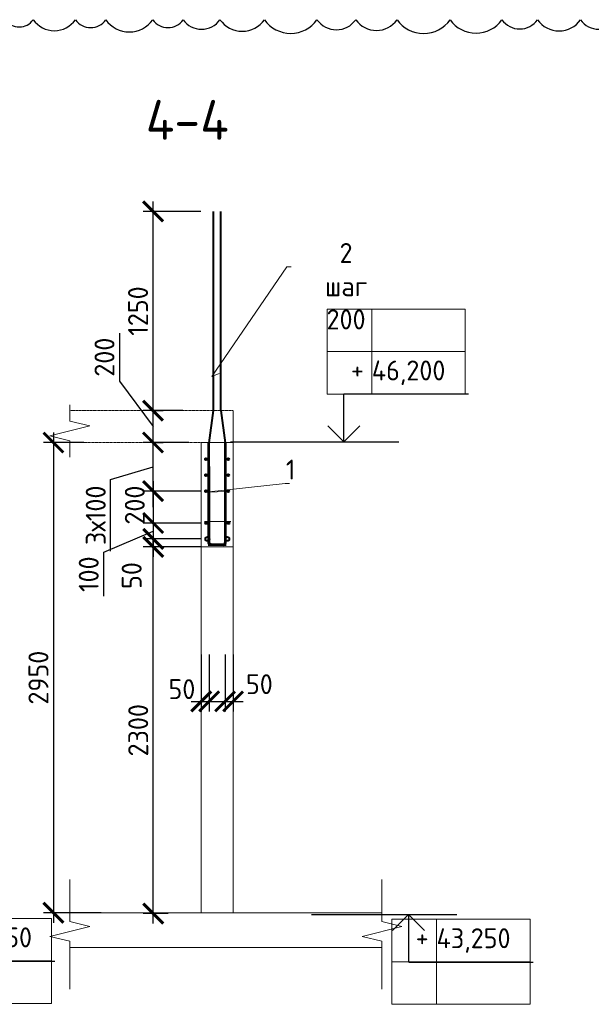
# Model space of a CAD drawing. Header units: millimetres. Extents: x 247266 to 730847, y -636031 to 10052.
# Tile 96 of 196: x 550960 to 558132, y -326550 to -314195. Entities that reach past the tile are written whole.
import ezdxf
from ezdxf import colors
from ezdxf.entities.mleader import LeaderData, LeaderLine
from ezdxf.math import Vec2, Vec3

# ---------------------------------------------------------------- set-up
doc = ezdxf.new("R2010")
doc.units = ezdxf.units.MM
doc.linetypes.add('01 Штриховая _4 мм_', pattern=[6, 3.5, -2.5])
for name, color, linetype, lineweight in [('AF_Perekritie', 7, 'Continuous', 18), ('AF_Stena', 7, 'Continuous', 18), ('KR_Fundament', 7, 'Continuous', 18), ('RAZMER', 7, 'Continuous', 15), ('Арм_хомуты', 7, 'Continuous', 18), ('Арм_шпильки', 7, 'Continuous', 18), ('Армирование', 7, 'Continuous', 40), ('АрмСтер', 7, 'Continuous', 50), ('АС-Таблицы', 7, 'Continuous', 20), ('отметки', 7, 'Continuous', 18), ('подоснова', 7, 'Continuous', 5)]:
    doc.layers.add(name, color=color, linetype=linetype, lineweight=lineweight)
doc.layers.add('Исправления', color=1, linetype='Continuous')
doc.layers.add('РАЗМЕРЫ', color=7, linetype='Continuous')
doc.styles.add('GOST 2.304', font='CS_Gost2304.shx')
doc.styles.add('GOST-2.304_Type-B', font='GOST_Common.ttf')
doc.styles.add('ГОСТ', font='GOST_Common.ttf')
doc.dimstyles.new('мой 25', dxfattribs={"dimscale": 100, "dimtxt": 2.5, "dimasz": 2.5, "dimexe": 1.25, "dimexo": 0.625, "dimtad": 1, "dimdec": 0, "dimlfac": 0.5, "dimtxsty": 'GOST-2.304_Type-B', "dimblk": 'ARCHTICK', "dimcen": 2.5, "dimdle": 1.25, "dimaunit": 1, "dimadec": 1, "dimazin": 2, "dimtfac": 1, "dimtdec": 0, "dimtmove": 1, "dimatfit": 3, "dimfxl": 6, "dimfxlon": 1, "dimtfill": 1, "dimlwd": -1, "dimlwe": -1, "dimarcsym": 0})
doc.dimstyles.new('СПДС', dxfattribs={"dimscale": 100, "dimtxt": 2.5, "dimasz": 2.5, "dimexe": 1.25, "dimexo": 0, "dimtad": 1, "dimdec": 0, "dimtxsty": 'GOST-2.304_Type-B', "dimblk": 'ARCHTICK', "dimcen": 2.5, "dimdle": 2, "dimadec": 0, "dimazin": 2, "dimtfac": 0.75, "dimtdec": 0, "dimtmove": 1, "dimatfit": 3, "dimfxl": 1, "dimtolj": 1, "dimarcsym": 1})

# ---------------------------------------------------------------- blocks, each defined once
blk = doc.blocks.new('_None')
blk = doc.blocks.new('_ArchTick')
at = {"color": 0, "linetype": 'ByBlock', "const_width": 0.15}
blk.add_lwpolyline([(-0.5, -0.5), (0.5, 0.5)], dxfattribs=at)
blk = doc.blocks.new('*D1093')
at = {"layer": 'DEFPOINTS', "color": 0, "ltscale": 100}
for p in [(552596, -319101), (552633, -319101), (552596, -319501)]:
    blk.add_point(p, dxfattribs=at)
at = {"layer": 'РАЗМЕРЫ', "color": 0, "linetype": 'Continuous'}
for p, q in [((552211, -318130), (552211, -318731)), ((552211, -318731), (552633, -319301)), ((552633, -319626), (552633, -318976)), ((552658, -319101), (552758, -319101)), ((552658, -319501), (552758, -319501))]:
    blk.add_line(p, q, dxfattribs=at)
at = {"layer": 'РАЗМЕРЫ', "color": 0, "ltscale": 100, "xscale": 250, "yscale": 250, "zscale": 250}
for p, rotation in [((552633, -319101), 90), ((552633, -319501), 270)]:
    blk.add_blockref('_ArchTick', p, dxfattribs=dict(at, rotation=rotation))
at = {"layer": 'РАЗМЕРЫ', "color": 0, "lineweight": 0, "ltscale": 100, "insert": (552024, -318430), "char_height": 250, "attachment_point": 5, "rotation": 90, "style": 'GOST-2.304_Type-B', "bg_fill": 3, "box_fill_scale": 1.1, "bg_fill_color": 256, "bg_fill_true_color": 13158600, "bg_fill_transparency": 0}
blk.add_mtext('200', dxfattribs=at)
blk = doc.blocks.new('*D1094')
at = {"layer": 'DEFPOINTS', "color": 0, "ltscale": 100}
for p in [(553237, -322098), (553337, -322098), (553337, -322749)]:
    blk.add_point(p, dxfattribs=at)
at = {"layer": 'РАЗМЕРЫ', "color": 0, "linetype": 'Continuous'}
for p, q in [((553237, -322161), (553237, -322874)), ((553337, -322161), (553337, -322874)), ((553112, -322749), (553462, -322749))]:
    blk.add_line(p, q, dxfattribs=at)
at = {"layer": 'РАЗМЕРЫ', "color": 0, "ltscale": 100, "xscale": 250, "yscale": 250, "zscale": 250}
blk.add_blockref('_ArchTick', (553237, -322749), dxfattribs=at)
at = {"layer": 'РАЗМЕРЫ', "color": 0, "ltscale": 100, "xscale": 250, "yscale": 250, "zscale": 250, "rotation": 180}
blk.add_blockref('_ArchTick', (553337, -322749), dxfattribs=at)
at = {"layer": 'РАЗМЕРЫ', "color": 0, "lineweight": 0, "ltscale": 100, "insert": (552995, -322595), "char_height": 250, "attachment_point": 5, "style": 'GOST-2.304_Type-B', "bg_fill": 3, "box_fill_scale": 1.1, "bg_fill_color": 256, "bg_fill_true_color": 13158600, "bg_fill_transparency": 0}
blk.add_mtext('50', dxfattribs=at)
blk = doc.blocks.new('*D1095')
at = {"layer": 'DEFPOINTS', "color": 0, "ltscale": 100}
for p in [(553537, -322098), (553637, -322098), (553637, -322749)]:
    blk.add_point(p, dxfattribs=at)
at = {"layer": 'РАЗМЕРЫ', "color": 0, "linetype": 'Continuous'}
for p, q in [((553537, -322161), (553537, -322874)), ((553637, -322161), (553637, -322874)), ((553412, -322749), (553762, -322749))]:
    blk.add_line(p, q, dxfattribs=at)
at = {"layer": 'РАЗМЕРЫ', "color": 0, "ltscale": 100, "xscale": 250, "yscale": 250, "zscale": 250}
blk.add_blockref('_ArchTick', (553537, -322749), dxfattribs=at)
at = {"layer": 'РАЗМЕРЫ', "color": 0, "ltscale": 100, "xscale": 250, "yscale": 250, "zscale": 250, "rotation": 180}
blk.add_blockref('_ArchTick', (553637, -322749), dxfattribs=at)
at = {"layer": 'РАЗМЕРЫ', "color": 0, "lineweight": 0, "ltscale": 100, "insert": (553967, -322533), "char_height": 250, "attachment_point": 5, "style": 'GOST-2.304_Type-B', "bg_fill": 3, "box_fill_scale": 1.1, "bg_fill_color": 256, "bg_fill_true_color": 13158600, "bg_fill_transparency": 0}
blk.add_mtext('50', dxfattribs=at)
blk = doc.blocks.new('*D1096')
at = {"layer": 'DEFPOINTS', "color": 0, "ltscale": 100}
for p in [(551828, -319501), (551383, -325401), (553702, -325401)]:
    blk.add_point(p, dxfattribs=at)
at = {"layer": 'РАЗМЕРЫ', "color": 0, "linetype": 'Continuous'}
for p, q in [((551383, -319376), (551383, -325526)), ((551766, -319501), (551258, -319501)), ((551983, -325401), (551258, -325401))]:
    blk.add_line(p, q, dxfattribs=at)
at = {"layer": 'РАЗМЕРЫ', "color": 0, "ltscale": 100, "xscale": 250, "yscale": 250, "zscale": 250}
for p, rotation in [((551383, -319501), 90), ((551383, -325401), 270)]:
    blk.add_blockref('_ArchTick', p, dxfattribs=dict(at, rotation=rotation))
at = {"layer": 'РАЗМЕРЫ', "color": 0, "lineweight": 0, "ltscale": 100, "insert": (551195, -322451), "char_height": 250, "attachment_point": 5, "rotation": 90, "style": 'GOST-2.304_Type-B', "bg_fill": 3, "box_fill_scale": 1.1, "bg_fill_color": 256, "bg_fill_true_color": 13158600, "bg_fill_transparency": 0}
blk.add_mtext('2950', dxfattribs=at)
blk = doc.blocks.new('*D1097')
at = {"layer": 'DEFPOINTS', "color": 0, "ltscale": 100}
for p in [(552596, -319101), (552633, -319101), (552596, -319501)]:
    blk.add_point(p, dxfattribs=at)
at = {"layer": 'РАЗМЕРЫ', "color": 0, "linetype": 'Continuous'}
for p, q in [((552211, -318130), (552211, -318731)), ((552211, -318731), (552633, -319301)), ((552633, -319626), (552633, -318976)), ((552658, -319101), (552758, -319101)), ((552658, -319501), (552758, -319501))]:
    blk.add_line(p, q, dxfattribs=at)
at = {"layer": 'РАЗМЕРЫ', "color": 0, "ltscale": 100, "xscale": 250, "yscale": 250, "zscale": 250}
for p, rotation in [((552633, -319101), 90), ((552633, -319501), 270)]:
    blk.add_blockref('_ArchTick', p, dxfattribs=dict(at, rotation=rotation))
at = {"layer": 'РАЗМЕРЫ', "color": 0, "lineweight": 0, "ltscale": 100, "insert": (552024, -318430), "char_height": 250, "attachment_point": 5, "rotation": 90, "style": 'GOST-2.304_Type-B', "bg_fill": 3, "box_fill_scale": 1.1, "bg_fill_color": 256, "bg_fill_true_color": 13158600, "bg_fill_transparency": 0}
blk.add_mtext('200', dxfattribs=at)
blk = doc.blocks.new('*D1098')
at = {"layer": 'DEFPOINTS', "color": 0, "ltscale": 100}
for p in [(552633, -316601), (553875, -316601), (553071, -319101)]:
    blk.add_point(p, dxfattribs=at)
at = {"layer": 'РАЗМЕРЫ', "color": 0, "linetype": 'Continuous'}
for p, q in [((552633, -319226), (552633, -316476)), ((553233, -316601), (552508, -316601)), ((553008, -319101), (552508, -319101))]:
    blk.add_line(p, q, dxfattribs=at)
at = {"layer": 'РАЗМЕРЫ', "color": 0, "ltscale": 100, "xscale": 250, "yscale": 250, "zscale": 250}
for p, rotation in [((552633, -316601), 90), ((552633, -319101), 270)]:
    blk.add_blockref('_ArchTick', p, dxfattribs=dict(at, rotation=rotation))
at = {"layer": 'РАЗМЕРЫ', "color": 0, "lineweight": 0, "ltscale": 100, "insert": (552445, -317851), "char_height": 250, "attachment_point": 5, "rotation": 90, "style": 'GOST-2.304_Type-B', "bg_fill": 3, "box_fill_scale": 1.1, "bg_fill_color": 256, "bg_fill_true_color": 13158600, "bg_fill_transparency": 0}
blk.add_mtext('1250', dxfattribs=at)
blk = doc.blocks.new('*U1024')
at = {"color": 0, "linetype": 'ByBlock', "lineweight": -2}
for p, q in [((-109, 25), (-105, 1277)), ((-95, 1277), (-105, 1277)), ((-99, 25), (-95, 1277)), ((99, 25), (104, 1276)), ((104, 1276), (114, 1276)), ((109, 25), (114, 1276)), ((-108, 16), (-109, 25)), ((-104, 8), (-108, 16)), ((-99, 1), (-104, 8)), ((-98, 19), (-99, 25)), ((-92, -5), (-99, 1)), ((-96, 13), (-98, 19)), ((-92, 8), (-96, 13)), ((-87, 4), (-92, 8)), ((-81, 1), (-87, 4)), ((-74, 0), (-81, 1)), ((-74, 0), (74, 0)), ((74, 0), (81, 1)), ((81, 1), (87, 3)), ((87, 3), (92, 7)), ((92, 7), (96, 12)), ((96, 12), (98, 18)), ((98, 18), (99, 25)), ((99, 0), (105, 7)), ((105, 7), (108, 16)), ((108, 16), (109, 25)), ((-83, -9), (-92, -5)), ((-74, -10), (-83, -9)), ((74, -10), (-74, -10)), ((74, -10), (83, -9)), ((83, -9), (92, -6)), ((92, -6), (99, 0))]:
    blk.add_line(p, q, dxfattribs=at)
at = {"style": 'GOST 2.304', "oblique": 15, "flags": 9}
for tag, p in [('ПОЗИЦИЯ', (1066, -185)), ('ДИАМЕТР', (1066, -189)), ('КЛАСС', (1066, -194)), ('ДЛИНА', (1067, -199)), ('МАССА', (1067, -204))]:
    blk.add_attdef(tag, p, '', height=2.5, dxfattribs=at)
blk = doc.blocks.new('*D1241')
at = {"layer": 'DEFPOINTS', "color": 0, "ltscale": 100}
for p in [(553297, -320111), (552635, -320511), (553300, -320511)]:
    blk.add_point(p, dxfattribs=at)
at = {"layer": 'РАЗМЕРЫ', "color": 0, "linetype": 'Continuous'}
for p, q in [((552635, -319986), (552635, -320636)), ((553235, -320111), (552510, -320111)), ((553235, -320511), (552510, -320511))]:
    blk.add_line(p, q, dxfattribs=at)
at = {"layer": 'РАЗМЕРЫ', "color": 0, "ltscale": 100, "xscale": 250, "yscale": 250, "zscale": 250}
for p, rotation in [((552635, -320111), 90), ((552635, -320511), 270)]:
    blk.add_blockref('_ArchTick', p, dxfattribs=dict(at, rotation=rotation))
at = {"layer": 'РАЗМЕРЫ', "color": 0, "lineweight": 0, "ltscale": 100, "insert": (552404, -320286), "char_height": 250, "attachment_point": 5, "rotation": 90, "style": 'GOST-2.304_Type-B', "bg_fill": 3, "box_fill_scale": 1.1, "bg_fill_color": 256, "bg_fill_true_color": 13158600, "bg_fill_transparency": 0}
blk.add_mtext('200', dxfattribs=at)
blk = doc.blocks.new('*D1242')
at = {"layer": 'DEFPOINTS', "color": 0, "ltscale": 100}
for p in [(553300, -320511), (552635, -320711), (553315, -320711)]:
    blk.add_point(p, dxfattribs=at)
at = {"layer": 'РАЗМЕРЫ', "color": 0, "linetype": 'Continuous'}
for p, q in [((552635, -320386), (552635, -320836)), ((553235, -320511), (552510, -320511)), ((552014, -320877), (552635, -320611)), ((553235, -320711), (552510, -320711)), ((552014, -321428), (552014, -320877))]:
    blk.add_line(p, q, dxfattribs=at)
at = {"layer": 'РАЗМЕРЫ', "color": 0, "ltscale": 100, "xscale": 250, "yscale": 250, "zscale": 250}
for p, rotation in [((552635, -320511), 90), ((552635, -320711), 270)]:
    blk.add_blockref('_ArchTick', p, dxfattribs=dict(at, rotation=rotation))
at = {"layer": 'РАЗМЕРЫ', "color": 0, "lineweight": 0, "ltscale": 100, "insert": (551826, -321153), "char_height": 250, "attachment_point": 5, "rotation": 90, "style": 'GOST-2.304_Type-B', "bg_fill": 3, "box_fill_scale": 1.1, "bg_fill_color": 256, "bg_fill_true_color": 13158600, "bg_fill_transparency": 0}
blk.add_mtext('100', dxfattribs=at)
blk = doc.blocks.new('*D1243')
at = {"layer": 'DEFPOINTS', "color": 0, "ltscale": 100}
for p in [(553315, -320711), (552635, -320811), (553341, -320811)]:
    blk.add_point(p, dxfattribs=at)
at = {"layer": 'РАЗМЕРЫ', "color": 0, "linetype": 'Continuous'}
for p, q in [((552635, -320586), (552635, -320936)), ((553235, -320711), (552510, -320711)), ((553235, -320811), (552510, -320811))]:
    blk.add_line(p, q, dxfattribs=at)
at = {"layer": 'РАЗМЕРЫ', "color": 0, "ltscale": 100, "xscale": 250, "yscale": 250, "zscale": 250}
for p, rotation in [((552635, -320711), 270), ((552635, -320811), 90)]:
    blk.add_blockref('_ArchTick', p, dxfattribs=dict(at, rotation=rotation))
at = {"layer": 'РАЗМЕРЫ', "color": 0, "lineweight": 0, "ltscale": 100, "insert": (552365, -321170), "char_height": 250, "attachment_point": 5, "rotation": 90, "style": 'GOST-2.304_Type-B', "bg_fill": 3, "box_fill_scale": 1.1, "bg_fill_color": 256, "bg_fill_true_color": 13158600, "bg_fill_transparency": 0}
blk.add_mtext('50', dxfattribs=at)
blk = doc.blocks.new('*D1212')
at = {"layer": 'DEFPOINTS', "color": 0, "ltscale": 100}
for p in [(552633, -319501), (553082, -319501), (553082, -320111)]:
    blk.add_point(p, dxfattribs=at)
at = {"layer": 'РАЗМЕРЫ', "color": 0, "lineweight": -2}
for p, q in [((552633, -320311), (552633, -319301)), ((553082, -319501), (552508, -319501)), ((552101, -319964), (552633, -319806)), ((552101, -320864), (552101, -319964)), ((553082, -320111), (552508, -320111))]:
    blk.add_line(p, q, dxfattribs=at)
at = {"layer": 'РАЗМЕРЫ', "color": 0, "lineweight": -2, "ltscale": 100, "xscale": 250, "yscale": 250, "zscale": 250}
for p, rotation in [((552633, -319501), 90), ((552633, -320111), 270)]:
    blk.add_blockref('_ArchTick', p, dxfattribs=dict(at, rotation=rotation))
at = {"layer": 'РАЗМЕРЫ', "color": 0, "lineweight": 0, "ltscale": 100, "insert": (551914, -320414), "char_height": 250, "attachment_point": 5, "rotation": 90, "style": 'GOST-2.304_Type-B'}
blk.add_mtext('\\A1;3х100', dxfattribs=at)
blk = doc.blocks.new('*D1757')
at = {"layer": 'DEFPOINTS', "color": 0, "ltscale": 100}
for p in [(552635, -320811), (552872, -320811), (552883, -325411)]:
    blk.add_point(p, dxfattribs=at)
at = {"layer": 'РАЗМЕРЫ', "color": 0, "linetype": 'Continuous'}
for p, q in [((552635, -325536), (552635, -320686)), ((552810, -320811), (552510, -320811)), ((552821, -325411), (552510, -325411))]:
    blk.add_line(p, q, dxfattribs=at)
at = {"layer": 'РАЗМЕРЫ', "color": 0, "ltscale": 100, "xscale": 250, "yscale": 250, "zscale": 250}
for p, rotation in [((552635, -320811), 90), ((552635, -325411), 270)]:
    blk.add_blockref('_ArchTick', p, dxfattribs=dict(at, rotation=rotation))
at = {"layer": 'РАЗМЕРЫ', "color": 0, "lineweight": 0, "ltscale": 100, "insert": (552447, -323111), "char_height": 250, "attachment_point": 5, "rotation": 90, "style": 'GOST-2.304_Type-B', "bg_fill": 3, "box_fill_scale": 1.1, "bg_fill_color": 256, "bg_fill_true_color": 13158600, "bg_fill_transparency": 0}
blk.add_mtext('2300', dxfattribs=at)
blk = doc.blocks.new('*T2960')
at = {"layer": 'DEFPOINTS', "color": 8, "linetype": 'ByBlock', "lineweight": 0}
for p, q in [((0, 1067), (1734, 1067)), ((0, 0), (0, 1067)), ((561, 0), (561, 1067)), ((1734, 0), (1734, 1067)), ((0, 533), (1734, 533)), ((0, 0), (1734, 0))]:
    blk.add_line(p, q, dxfattribs=at)
at = {"layer": 'АС-Таблицы', "color": 0, "char_height": 250, "style": 'ГОСТ'}
for s, insert, width, attachment_point in [('+', (461, 967), 361.22, 3), ('43,250', (561, 800), 1173.09, 4)]:
    blk.add_mtext(s, dxfattribs=dict(at, insert=insert, width=width, attachment_point=attachment_point))
blk = doc.blocks.new('*T2961')
at = {"layer": 'DEFPOINTS', "color": 8, "linetype": 'ByBlock', "lineweight": 0}
for p, q in [((0, 1067), (1734, 1067)), ((0, 0), (0, 1067)), ((561, 0), (561, 1067)), ((1734, 0), (1734, 1067)), ((0, 533), (1734, 533)), ((0, 0), (1734, 0))]:
    blk.add_line(p, q, dxfattribs=at)
at = {"layer": 'АС-Таблицы', "color": 0, "char_height": 250, "style": 'ГОСТ'}
for s, insert, width, attachment_point in [('+', (461, 967), 361.22, 3), ('43,250', (561, 800), 1173.09, 4)]:
    blk.add_mtext(s, dxfattribs=dict(at, insert=insert, width=width, attachment_point=attachment_point))
blk = doc.blocks.new('*T2969')
at = {"layer": 'DEFPOINTS', "color": 8, "linetype": 'ByBlock', "lineweight": 0}
for p, q in [((0, 0), (1734, 0)), ((0, 0), (0, -1067)), ((561, 0), (561, -1067)), ((1734, 0), (1734, -1067)), ((0, -533), (1734, -533)), ((0, -1067), (1734, -1067))]:
    blk.add_line(p, q, dxfattribs=at)
at = {"layer": 'АС-Таблицы', "color": 0, "char_height": 250, "style": 'ГОСТ'}
for s, insert, width, attachment_point in [('+', (461, -633), 361.22, 3), ('46,200', (561, -800), 1173.09, 4)]:
    blk.add_mtext(s, dxfattribs=dict(at, insert=insert, width=width, attachment_point=attachment_point))

msp = doc.modelspace()

# ---------------------------------------------------------------- linework, layer by layer
for points in [[(554549.58, -319491.51), (555384.14, -319491.51)], [(554883.71, -319491.51), (555718.28, -319491.51)], [(554622.19, -325422.11), (556445.86, -325422.11)]]:
    msp.add_lwpolyline(points)
at = {"layer": 'AF_Perekritie', "linetype": '01 Штриховая _4 мм_', "lineweight": 9}
for p, q in [((553637.43, -319100.96), (551588.84, -319100.96)), ((551588.84, -319500.96), (553637.43, -319500.96))]:
    msp.add_line(p, q, dxfattribs=at)
at = {"layer": 'AF_Stena', "lineweight": 20}
for p, q in [((553237.43, -319500.96), (553237.43, -325400.96)), ((553637.43, -319500.96), (553237.43, -319500.96)), ((553637.43, -325400.96), (553637.43, -319500.96))]:
    msp.add_line(p, q, dxfattribs=at)
for points in [[(551588.84, -319175.96), (551588.84, -319025.96)], [(551588.84, -319175.96), (551588.84, -319230.96)], [(551838.84, -319293.46), (551338.84, -319418.46)], [(551588.84, -319230.96), (551838.84, -319293.46)], [(551338.84, -319418.46), (551588.84, -319480.96)], [(551588.84, -319480.96), (551588.84, -319535.96)], [(551588.84, -319535.96), (551588.84, -319685.96)], [(551588.84, -325454.3), (551588.84, -324982.44)], [(555505.24, -325454.3), (555505.24, -324982.44)], [(551588.84, -325454.3), (551588.84, -325509.3)], [(551588.84, -325509.3), (551838.84, -325571.8)], [(555505.24, -325454.3), (555505.24, -325509.3)], [(555505.24, -325509.3), (555755.24, -325571.8)], [(551838.84, -325571.8), (551338.84, -325696.8)], [(555755.24, -325571.8), (555255.24, -325696.8)], [(551338.84, -325696.8), (551588.84, -325759.3)], [(551588.84, -325759.3), (551588.84, -325814.3)], [(555255.24, -325696.8), (555505.24, -325759.3)], [(555505.24, -325759.3), (555505.24, -325814.3)], [(551588.84, -325814.3), (551588.84, -326358.41)], [(555505.24, -325814.3), (555505.24, -326358.41)]]:
    msp.add_lwpolyline(points, dxfattribs=at)
at = {"layer": 'KR_Fundament', "lineweight": 9}
for p, q in [((555505.24, -325400.96), (551588.84, -325400.96)), ((551588.84, -325836.81), (555505.24, -325836.81))]:
    msp.add_line(p, q, dxfattribs=at)
at = {"layer": 'RAZMER', "ltscale": 100}
for p, q in [((555028.08, -318889.74), (556590.58, -318889.74)), ((555028.08, -318892.38), (556590.58, -318892.38)), ((555028.08, -318892.38), (556590.58, -318892.38)), ((549836.36, -326010.4), (551398.86, -326010.4)), ((549836.36, -326010.4), (551398.86, -326010.4)), ((549836.36, -326013.04), (551398.86, -326013.04)), ((555840.65, -326021.23), (557403.15, -326021.23)), ((555840.65, -326021.23), (557403.15, -326021.23)), ((555840.65, -326023.88), (557403.15, -326023.88))]:
    msp.add_line(p, q, dxfattribs=at)
at = {"layer": 'Арм_шпильки'}
msp.add_line((553279.71, -320490.85), (553609.21, -320490.85), dxfattribs=at)
at = {"layer": 'Армирование', "ltscale": 100}
for p, q in [((553392.71, -319100.96), (553392.71, -316600.96)), ((553483.43, -319100.96), (553483.43, -316600.96))]:
    msp.add_line(p, q, dxfattribs=at)
for centre in [(553299.71, -320510.85), (553579.71, -320510.85)]:
    msp.add_circle(centre, 12, dxfattribs=at)
at = {"layer": 'АрмСтер', "ltscale": 15}
for p, q in [((553338.71, -320797.5), (553338.71, -319800.96)), ((553537.12, -320796.43), (553537.12, -319800.96))]:
    msp.add_line(p, q, dxfattribs=at)
at = {"layer": 'Исправления'}
msp.add_lwpolyline([(550779.94, -314195.61, 0.52056705), (551130.1, -314195.61, 0.52056705), (551659.55, -314195.61, 0.52056705), (552040.4, -314195.61, 0.52056705), (552630.05, -314195.61, 0.52056705), (553011.77, -314195.61, 0.52056705), (553472.68, -314195.61, 0.52056705), (554030.78, -314195.61, 0.52056705), (554690.06, -314195.61, 0.52056705), (555176.74, -314195.61, 0.52056705), (555694.48, -314195.61, 0.52056705), (556360.87, -314195.61, 0.52056705), (557010.75, -314195.61, 0.52056705), (557457.47, -314195.61, 0.52056705), (557998.07, -314195.61, 0.52056705), (558457.91, -314195.61, 0.52056705)], format="xyb", dxfattribs=at)
at = {"layer": 'отметки', "linetype": 'Continuous', "lineweight": 25, "ltscale": 100}
for p, q in [((555026.56, -319491.51), (555026.56, -318891.51)), ((555839.12, -325422.11), (555839.12, -326022.11))]:
    msp.add_line(p, q, dxfattribs=at)
for points in [[(554826.56, -319291.51), (555026.56, -319491.51), (555226.56, -319291.51)], [(555639.12, -325622.11), (555839.12, -325422.11), (556039.12, -325622.11)]]:
    msp.add_lwpolyline(points, dxfattribs=at)

# ---------------------------------------------------------------- block references
for name, p in [('*T2969', (554817.14, -317825.71)), ('*T2961', (555629.7, -326549.61))]:
    msp.add_blockref(name, p)

# ---------------------------------------------------------------- texts
at = {"layer": 'РАЗМЕРЫ', "insert": (553062.41, -315451.96), "char_height": 500, "attachment_point": 5, "style": 'GOST-2.304_Type-B'}
msp.add_mtext_dynamic_manual_height_columns('4-4', width=3941.2128, gutter_width=625, heights=[0], dxfattribs=at)

# ---------------------------------------------------------------- leaders
at = {"layer": 'подоснова'}
ml = msp.add_multileader_mtext('Standard', dxfattribs=at)
ml.set_content('1 ', color=256, style='GOST-2.304_Type-B')
ml.set_leader_properties(color=256, linetype='ByLayer', lineweight=15)
ml.set_arrow_properties(name='NONE')
ml.build(insert=Vec2(0, 0))
ml.multileader.update_dxf_attribs({"text_left_attachment_type": 6, "text_right_attachment_type": 6, "dogleg_length": 10, "arrow_head_size": 18})
ctx = ml.context
ctx.base_point, ctx.char_height, ctx.arrow_head_size, ctx.landing_gap_size, ctx.plane_origin = Vec3(554301.78, -320015.01), 250, 18, 20, Vec3(552971.91, -319263.24)
ctx.left_attachment, ctx.right_attachment, ctx.text_align_type = 6, 6, 1
notes = []
notes.append((ctx, [(0, (1, 1, 0), (554291.75, -320015.01), (1, 0), 10, [(1, [(553578.37, -320116.12), (553294.52, -320125.5)], 0, [])])]))
ctx.mtext.insert, ctx.mtext.width, ctx.mtext.alignment, ctx.mtext.flow_direction = Vec3(554359.28, -319715.01), 22.8978, 2, 5
for ctx, leaders in notes:
    for number, flags, end, landing, length, lines in leaders:
        leader = LeaderData()
        leader.index, (leader.has_last_leader_line, leader.has_dogleg_vector, leader.attachment_direction) = number, flags
        leader.last_leader_point, leader.dogleg_vector, leader.dogleg_length = Vec3(end), Vec3(landing), length
        for number, points, colour, breaks in lines:
            line = LeaderLine()
            line.index, line.vertices, line.color, line.breaks = number, Vec3.list(points), colors.encode_raw_color(colour), breaks
            leader.lines.append(line)
        ctx.leaders.append(leader)

# ---------------------------------------------------------------- next in the draw order: dimensions: what is measured, and where the dimension line sits
at = {"layer": 'РАЗМЕРЫ', "lineweight": 0}
dim = msp.add_linear_dim(base=(552632.71, -319100.96), p1=(552595.7, -319500.96), p2=(552595.95, -319100.96), angle=90, dimstyle='мой 25', dxfattribs=at)
dim.commit()
dim.dimension.update_dxf_attribs({"geometry": '*D1093', "text_midpoint": (552211.23, -318668.23), "dimtype": 160})
dim = msp.add_linear_dim(base=(553337.39, -322748.55), p1=(553237.43, -322098.38), p2=(553337.39, -322098.38), dimstyle='мой 25', dxfattribs=at)
dim.commit()
dim.dimension.update_dxf_attribs({"geometry": '*D1094', "text_midpoint": (552994.79, -322783.12), "dimtype": 160})

# ---------------------------------------------------------------- next in the draw order: dimensions: what is measured, and where the dimension line sits
dim = msp.add_linear_dim(base=(553637.43, -322748.55), p1=(553537.39, -322098.38), p2=(553637.43, -322098.38), dimstyle='мой 25', dxfattribs=at)
dim.commit()
dim.dimension.update_dxf_attribs({"geometry": '*D1095', "text_midpoint": (553967.04, -322720.54), "dimtype": 160})

# ---------------------------------------------------------------- next in the draw order: dimensions: what is measured, and where the dimension line sits
dim = msp.add_linear_dim(base=(551382.87, -325400.96), p1=(551828.38, -319500.96), p2=(553701.65, -325400.96), angle=90, dimstyle='мой 25', dxfattribs=at)
dim.commit()
dim.dimension.update_dxf_attribs({"geometry": '*D1096', "text_midpoint": (551195.24, -322450.96)})

# ---------------------------------------------------------------- next in the draw order: linework, layer by layer
msp.add_lwpolyline([(553604.89, -319491.51), (555428.55, -319491.51)])
at = {"layer": 'AF_Stena', "lineweight": 20}
msp.add_line((553637.43, -319500.96), (553637.43, -319101.98), dxfattribs=at)
at = {"layer": 'Армирование', "ltscale": 100}
for p, q in [((553338.71, -319503.4), (553392.71, -319100.96)), ((553483.43, -319100.96), (553537.43, -319503.4))]:
    msp.add_line(p, q, dxfattribs=at)
for centre, radius in [((553297.43, -319710.96), 12), ((553577.43, -319710.96), 12), ((553297.43, -319910.96), 12), ((553577.43, -319910.96), 12), ((553297.43, -320110.96), 12), ((553297.43, -320110.96), 12), ((553577.43, -320110.96), 12), ((553577.43, -320110.96), 12), ((553314.63, -320710.7), 25), ((553564.63, -320710.7), 25)]:
    msp.add_circle(centre, radius, dxfattribs=at)

# ---------------------------------------------------------------- next in the draw order: block references
msp.add_blockref('*T2960', (549625.41, -326538.77))
at = {"layer": 'Арм_хомуты', "lineweight": 40, "rotation": 0.209348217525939}
msp.add_blockref('*U1024', (553437.91, -320777.57), dxfattribs=at)

# ---------------------------------------------------------------- next in the draw order: dimensions: what is measured, and where the dimension line sits
at = {"layer": 'РАЗМЕРЫ', "lineweight": 0}
dim = msp.add_linear_dim(base=(552632.71, -319100.96), p1=(552595.7, -319500.96), p2=(552595.95, -319100.96), angle=90, dimstyle='мой 25', dxfattribs=at)
dim.commit()
dim.dimension.update_dxf_attribs({"geometry": '*D1097', "text_midpoint": (552211.23, -318668.23), "dimtype": 160})

# ---------------------------------------------------------------- next in the draw order: dimensions: what is measured, and where the dimension line sits
dim = msp.add_linear_dim(base=(552632.71, -316600.96), p1=(553070.88, -319100.96), p2=(553875.46, -316600.96), angle=90, dimstyle='мой 25', dxfattribs=at)
dim.commit()
dim.dimension.update_dxf_attribs({"geometry": '*D1098', "text_midpoint": (552445.08, -317850.96)})
dim = msp.add_linear_dim(base=(552634.99, -320510.85), p1=(553297.43, -320110.96), p2=(553299.71, -320510.85), angle=90, dimstyle='мой 25', dxfattribs=at)
dim.commit()
dim.dimension.update_dxf_attribs({"geometry": '*D1241', "text_midpoint": (552592.04, -320286.46), "dimtype": 160})

# ---------------------------------------------------------------- next in the draw order: dimensions: what is measured, and where the dimension line sits
dim = msp.add_linear_dim(base=(552634.99, -320710.7), p1=(553299.71, -320510.85), p2=(553314.63, -320710.7), angle=90, dimstyle='мой 25', dxfattribs=at)
dim.commit()
dim.dimension.update_dxf_attribs({"geometry": '*D1242', "text_midpoint": (552013.76, -320939.93), "dimtype": 160})

# ---------------------------------------------------------------- next in the draw order: leaders
at = {"layer": 'подоснова'}
ml = msp.add_multileader_mtext('Standard', dxfattribs=at)
ml.set_content('2 шаг 200', color=256, style='GOST-2.304_Type-B')
ml.set_leader_properties(color=256, linetype='ByLayer', lineweight=15)
ml.set_arrow_properties(name='NONE')
ml.build(insert=Vec2(0, 0))
ml.multileader.update_dxf_attribs({"text_left_attachment_type": 6, "text_right_attachment_type": 6, "dogleg_length": 10, "arrow_head_size": 18})
ctx = ml.context
ctx.base_point, ctx.char_height, ctx.arrow_head_size, ctx.landing_gap_size, ctx.plane_origin = Vec3(554324.36, -317297.95), 250, 18, 20, Vec3(552962.5, -317616.54)
ctx.left_attachment, ctx.right_attachment, ctx.text_align_type = 6, 6, 1
notes = []
notes.append((ctx, [(0, (1, 1, 0), (554313.75, -317298.2), (1, 0), 10, [(1, [(553461.81, -318633.06), (553371.1, -318670.9)], 0, [])])]))
ctx.mtext.insert, ctx.mtext.width, ctx.mtext.alignment, ctx.mtext.flow_direction = Vec3(555054.96, -316997.95), 22.8978, 2, 5
for ctx, leaders in notes:
    for number, flags, end, landing, length, lines in leaders:
        leader = LeaderData()
        leader.index, (leader.has_last_leader_line, leader.has_dogleg_vector, leader.attachment_direction) = number, flags
        leader.last_leader_point, leader.dogleg_vector, leader.dogleg_length = Vec3(end), Vec3(landing), length
        for number, points, colour, breaks in lines:
            line = LeaderLine()
            line.index, line.vertices, line.color, line.breaks = number, Vec3.list(points), colors.encode_raw_color(colour), breaks
            leader.lines.append(line)
        ctx.leaders.append(leader)

# ---------------------------------------------------------------- next in the draw order: dimensions: what is measured, and where the dimension line sits
at = {"layer": 'РАЗМЕРЫ', "lineweight": 0}
dim = msp.add_linear_dim(base=(552634.99, -320810.7), p1=(553314.63, -320710.7), p2=(553340.99, -320810.7), angle=90, dimstyle='мой 25', dxfattribs=at)
dim.commit()
dim.dimension.update_dxf_attribs({"geometry": '*D1243', "text_midpoint": (552552.53, -321170.49), "dimtype": 160})

# ---------------------------------------------------------------- next in the draw order: linework, layer by layer
at = {"layer": 'AF_Stena', "lineweight": 20}
msp.add_line((553239.71, -320810.7), (553639.71, -320810.7), dxfattribs=at)

# ---------------------------------------------------------------- next in the draw order: dimensions: what is measured, and where the dimension line sits
at = {"layer": 'РАЗМЕРЫ', "lineweight": 0}
dim = msp.add_linear_dim(base=(552632.71, -319500.96), p1=(553082.3, -320110.96), p2=(553082.3, -319500.96), angle=90, text='3х100', dimstyle='СПДС', dxfattribs=at)
dim.commit()
dim.dimension.update_dxf_attribs({"geometry": '*D1212', "text_midpoint": (552101.46, -320026.04), "dimtype": 160})

# ---------------------------------------------------------------- next in the draw order: dimensions: what is measured, and where the dimension line sits
dim = msp.add_linear_dim(base=(552634.99, -320810.7), p1=(552883.17, -325410.56), p2=(552872.49, -320810.7), angle=90, dimstyle='мой 25', dxfattribs=at)
dim.commit()
dim.dimension.update_dxf_attribs({"geometry": '*D1757', "text_midpoint": (552447.37, -323110.63)})

doc.saveas('drawing.dxf')
